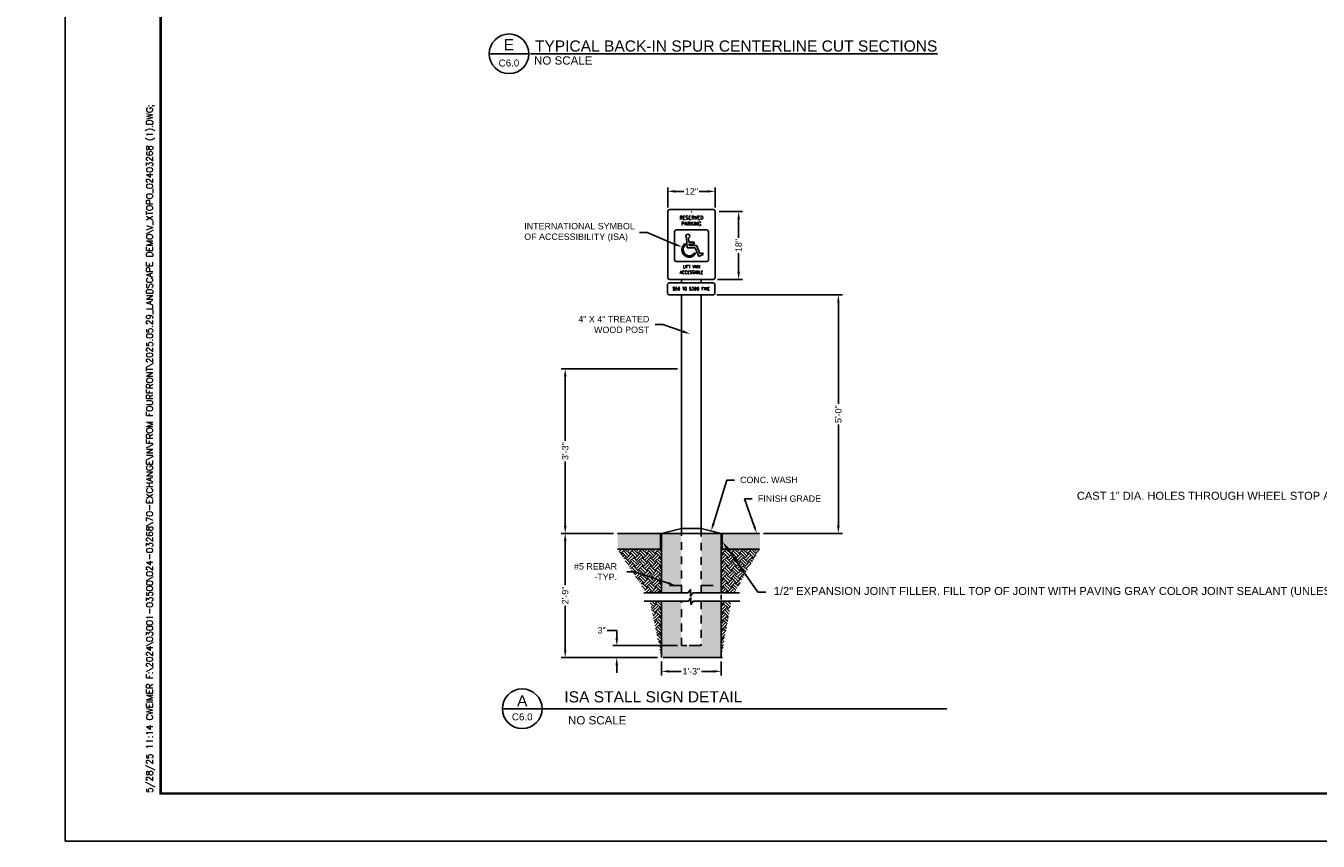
# Paper-space layout 'C6.0 DETAILS' of a CAD drawing. Header units: feet. Extents: x -24 to 101, y -3 to 30.
# Tile 1 of 29: x -1 to 20, y 0 to 13. Entities that reach past the tile are written whole.
import ezdxf
from ezdxf import colors
from ezdxf.entities.mleader import LeaderData, LeaderLine
from ezdxf.enums import TextEntityAlignment as Align
from ezdxf.math import Vec2, Vec3

# ---------------------------------------------------------------- set-up
doc = ezdxf.new("R2010")
doc.units = ezdxf.units.FT
doc.header["$MEASUREMENT"] = 0
doc.linetypes.add('HIDDEN', pattern=[0.375, 0.25, -0.125])
doc.linetypes.add('HIDDEN2', pattern=[0.1875, 0.125, -0.0625])
for name, color, linetype in [('G-BRDR', 7, 'Continuous'), ('G-BRDR-LINE-ST04', 64, 'Continuous'), ('G-BRDR-TEXT-ST01', 64, 'Continuous'), ('G-LINE-ST01', 1, 'Continuous'), ('G-LINE-ST02', 2, 'Continuous'), ('G-LINE-ST04', 4, 'Continuous'), ('G-LINE-ST07', 7, 'Continuous'), ('G-TEXT-ST02', 2, 'Continuous'), ('G-TEXT-ST03', 3, 'Continuous'), ('TEXT', 7, 'Continuous'), ('Z-SYMS-GENL', 7, 'Continuous')]:
    doc.layers.add(name, color=color, linetype=linetype)
doc.styles.add('Arial Narrow Tlblk', font='ARIALN.TTF')
doc.styles.add('Normal', font='arial.ttf', dxfattribs={"height": 0.1})
doc.styles.add('OA_PR-Simplex', font='simplex.shx', dxfattribs={"height": 0.1})
doc.styles.add('OA_SIMPLEX', font='simplex.shx')
doc.styles.add('R-0', font='arial.ttf')
doc.styles.get("Standard").update_dxf_attribs({"font": 'arial.ttf'})
doc.styles.add('Tag', font='romans.shx')
doc.dimstyles.new('OA_DETAIL', dxfattribs={"dimscale": 20, "dimtxt": 0.1, "dimasz": 0.12, "dimexe": 0.0625, "dimexo": 0.0625, "dimgap": 0.03, "dimtad": 0, "dimtoh": 1, "dimzin": 0, "dimdsep": 46, "dimtxsty": 'OA_PR-Simplex', "dimcen": 0.09, "dimclrd": 256, "dimclre": 256, "dimclrt": 256, "dimaunit": 1, "dimadec": 4, "dimazin": 0, "dimtfac": 1, "dimtofl": 0, "dimtmove": 1, "dimatfit": 3, "dimfxl": 1, "dimtolj": 1, "dimtzin": 0, "dimlwd": -1, "dimlwe": -1, "dimarcsym": 0})
pattern_1 = [(45, (19.617585, -10.04695), (0, 0.1325609), [0.0937347, -0.0937347]), (45, (19.59273, -10.0221), (0, 0.1325609), [0.0937347, -0.0937347]), (45, (19.56787, -9.99724), (0, 0.1325609), [0.0937347, -0.0937347]), (135, (19.56787, -9.98067), (-0.1325609, 1e-17), [0.0937347, -0.0937347]), (135, (19.59273, -9.95582), (-0.1325609, 1e-17), [0.0937347, -0.0937347]), (135, (19.617585, -9.93096), (-0.1325609, 1e-17), [0.0937347, -0.0937347])]

# ---------------------------------------------------------------- blocks, each defined once
blk = doc.blocks.new('USFS-BDR-CDI')
at = {"color": 0, "linetype": 'ByBlock', "lineweight": -2, "ltscale": 0.1}
blk.add_lwpolyline([(0, 0), (42, 0), (42, 30), (0, 30)], close=True, dxfattribs=at)
at = {"layer": 'G-BRDR-LINE-ST04', "const_width": 0.04}
blk.add_lwpolyline([(41.25, 0.75), (1.5, 0.75), (1.5, 29.25), (41.25, 29.25)], close=True, dxfattribs=at)
at = {"layer": 'G-BRDR-TEXT-ST01', "linetype": 'ByBlock', "lineweight": -2, "insert": (1.275, 0.76), "char_height": 0.1, "attachment_point": 1, "rotation": 90, "style": 'Tag'}
blk.add_mtext_dynamic_manual_height_columns('5/28/25 11:14 CWEIMER F:\\\\2024\\\\03001-03500\\\\024-03268\\\\70-EXCHANGE\\\\IN\\\\FROM FOURFRONT\\\\2025.05.29_LANDSCAPE DEMO\\\\V_XTOPO_02403268 (1).DWG;', width=19.44483, gutter_width=1, heights=[0], dxfattribs=at)
at = {"layer": 'G-BRDR-TEXT-ST01', "linetype": 'ByBlock', "lineweight": -2, "style": 'Arial Narrow Tlblk'}
for tag, height, p in [('REGION_NUMBER', 0.4, (39.625, 25.841)), ('REGION_NAME', 0.188, (39.625, 25.383)), ('DISTRICT_NAME', 0.13, (39.625, 6.391))]:
    blk.add_attdef(tag, text='', height=height, dxfattribs=at).set_placement(p, align=Align.CENTER)
for tag, p, height in [('REVISION_6', (38.7, 13.303), 0.12), ('REVISION_DATE6', (40.618, 13.326), 0.11), ('REVISION_5', (38.7, 12.853), 0.12), ('REVISION_DATE5', (40.618, 12.876), 0.11), ('DATE', (38.051, 0.885), 0.15), ('SHT_TOTAL', (40.632, 0.911), 0.175)]:
    blk.add_attdef(tag, p, '', height=height, dxfattribs=at)
for tag, height, p in [('REVISION_4', 0.12, (38.7, 12.403)), ('REVISION_DATE4', 0.11, (40.618, 12.426))]:
    blk.add_attdef(tag, text='', height=height, dxfattribs=at).set_placement(p, align=Align.BOTTOM_LEFT)
at = {"layer": 'G-BRDR-TEXT-ST01', "linetype": 'ByBlock', "lineweight": -2, "ltscale": 0.1, "style": 'Arial Narrow Tlblk'}
for tag, height, p in [('REVISION_3', 0.12, (38.7, 11.953)), ('REVISION_DATE3', 0.11, (40.618, 11.976)), ('REVISION_2', 0.12, (38.704, 11.497)), ('REVISION_DATE2', 0.11, (40.618, 11.526)), ('REVISION_1', 0.12, (38.7, 11.063)), ('REVISION_DATE1', 0.11, (40.618, 11.076))]:
    blk.add_attdef(tag, text='', height=height, dxfattribs=at).set_placement(p, align=Align.BOTTOM_LEFT)
at = {"layer": 'G-BRDR-TEXT-ST01', "linetype": 'ByBlock', "lineweight": -2, "flags": 104}
for tag, height, p in [('PROJECT_NAME', 0.22, (39.625, 9.782)), ('FOREST_NAME', 0.2, (39.625, 7.947))]:
    blk.add_attdef(tag, text='', height=height, dxfattribs=at).set_placement(p, align=Align.TOP_CENTER)
blk.add_attdef('DRAWING_TITLE', text='', height=0.22, dxfattribs=at).set_placement((39.625, 4.52), align=Align.MIDDLE_CENTER)
at = {"layer": 'G-BRDR-TEXT-ST01', "linetype": 'ByBlock', "lineweight": -2, "style": 'Arial Narrow Tlblk', "flags": 4}
for tag, height, p in [('ARCHIVE_NUMBER', 0.145, (38.07, 2.628)), ('DESIGNER', 0.15, (38.054, 2.007)), ('CHECKED', 0.15, (38.054, 1.407)), ('SHT_PAGE', 0.175, (39.835, 0.86))]:
    blk.add_attdef(tag, text='', height=height, dxfattribs=at).set_placement(p, align=Align.BOTTOM_LEFT)
at = {"layer": 'G-BRDR-TEXT-ST01', "linetype": 'ByBlock', "lineweight": -2, "style": 'Arial Narrow Tlblk', "width": 0.9, "flags": 4}
blk.add_attdef('SUB_SHEET', text='', height=0.5, dxfattribs=at).set_placement((40.239, 1.867), align=Align.MIDDLE_CENTER)
blk = doc.blocks.new('C_TBLK-PACTOLA_02403811')
at = {"layer": 'G-BRDR'}
blk.add_blockref('USFS-BDR-CDI', (0, 0), dxfattribs=at)
blk = doc.blocks.new('title1')
at = {"color": 7}
blk.add_line((0, 0), (0.625, 0), dxfattribs=at)
blk.add_circle((0.312, 0), 0.312, dxfattribs=at)
at = {"color": 3, "style": 'R-0'}
blk.add_attdef('X', text='', height=0.175, dxfattribs=at).set_placement((0.311, 0.144), align=Align.MIDDLE)
blk.add_attdef('%%U_XXX', (0.625, 0.052), '', height=0.175, dxfattribs=at)
at = {"color": 7, "style": 'R-0'}
blk.add_attdef('XXX', text='', height=0.11, dxfattribs=at).set_placement((0.311, -0.145), align=Align.MIDDLE)
at = {"style": 'R-0'}
blk.add_attdef('SCALE', text='', height=0.13, dxfattribs=at).set_placement((0.629, -0.023), align=Align.TOP_LEFT)
blk = doc.blocks.new('*D701')
at = {"layer": 'Defpoints', "color": 0, "transparency": 16777216}
for p in [(9.378, 2.888), (10.316, 2.888), (10.316, 2.671)]:
    blk.add_point(p, dxfattribs=at)
at = {"layer": 'G-TEXT-ST02', "transparency": 16777216}
for p, q in [((9.378, 2.826), (9.378, 2.608)), ((9.498, 2.671), (9.689, 2.671)), ((10.196, 2.671), (10.005, 2.671)), ((10.316, 2.826), (10.316, 2.608))]:
    blk.add_line(p, q, dxfattribs=at)
for points in [[(9.498, 2.691), (9.498, 2.651), (9.378, 2.671)], [(10.196, 2.691), (10.196, 2.651), (10.316, 2.671)]]:
    blk.add_solid(points, dxfattribs=at)
at = {"layer": 'G-TEXT-ST02', "transparency": 16777216, "insert": (9.847, 2.671), "char_height": 0.1, "attachment_point": 5, "style": 'Normal'}
blk.add_mtext('\\A1;1\'-3"', dxfattribs=at)
blk = doc.blocks.new('*D702')
at = {"layer": 'Defpoints', "color": 0, "transparency": 16777216}
for p in [(9.691, 3.076), (8.674, 2.888), (9.378, 2.888)]:
    blk.add_point(p, dxfattribs=at)
at = {"layer": 'G-TEXT-ST02', "transparency": 16777216}
for p, q in [((8.523, 3.316), (8.674, 3.316)), ((8.674, 3.196), (8.674, 3.316)), ((9.628, 3.076), (8.611, 3.076)), ((9.316, 2.888), (8.611, 2.888)), ((8.674, 2.768), (8.674, 2.648))]:
    blk.add_line(p, q, dxfattribs=at)
for points in [[(8.654, 3.196), (8.694, 3.196), (8.674, 3.076)], [(8.654, 2.768), (8.694, 2.768), (8.674, 2.888)]]:
    blk.add_solid(points, dxfattribs=at)
at = {"layer": 'G-TEXT-ST02', "transparency": 16777216, "insert": (8.435, 3.316), "char_height": 0.1, "attachment_point": 5, "style": 'Normal'}
blk.add_mtext('\\A1;3"', dxfattribs=at)
blk = doc.blocks.new('*D703')
at = {"layer": 'Defpoints', "color": 0, "transparency": 16777216}
for p in [(8.686, 4.842), (7.863, 2.888), (9.378, 2.888)]:
    blk.add_point(p, dxfattribs=at)
at = {"layer": 'G-TEXT-ST02', "transparency": 16777216}
for p, q in [((8.624, 4.842), (7.8, 4.842)), ((7.863, 4.722), (7.863, 4.029)), ((7.863, 3.008), (7.863, 3.701)), ((9.316, 2.888), (7.8, 2.888))]:
    blk.add_line(p, q, dxfattribs=at)
for points in [[(7.843, 4.722), (7.883, 4.722), (7.863, 4.842)], [(7.843, 3.008), (7.883, 3.008), (7.863, 2.888)]]:
    blk.add_solid(points, dxfattribs=at)
at = {"layer": 'G-TEXT-ST02', "transparency": 16777216, "insert": (7.863, 3.865), "char_height": 0.1, "attachment_point": 5, "rotation": 90, "style": 'Normal'}
blk.add_mtext('\\A1;2\'-9"', dxfattribs=at)
blk = doc.blocks.new('*D704')
at = {"layer": 'Defpoints', "color": 0, "transparency": 16777216}
for p in [(7.863, 7.429), (9.691, 7.429), (8.686, 4.842)]:
    blk.add_point(p, dxfattribs=at)
at = {"layer": 'G-TEXT-ST02', "transparency": 16777216}
for p, q in [((9.628, 7.429), (7.8, 7.429)), ((7.863, 7.309), (7.863, 6.298)), ((7.863, 4.962), (7.863, 5.972)), ((8.624, 4.842), (7.8, 4.842))]:
    blk.add_line(p, q, dxfattribs=at)
for points in [[(7.843, 7.309), (7.883, 7.309), (7.863, 7.429)], [(7.843, 4.962), (7.883, 4.962), (7.863, 4.842)]]:
    blk.add_solid(points, dxfattribs=at)
at = {"layer": 'G-TEXT-ST02', "transparency": 16777216, "insert": (7.863, 6.135), "char_height": 0.1, "attachment_point": 5, "rotation": 90, "style": 'Normal'}
blk.add_mtext('\\A1;3\'-3"', dxfattribs=at)
blk = doc.blocks.new('*D705')
at = {"layer": 'Defpoints', "color": 0, "transparency": 16777216}
for p in [(10.222, 9.903), (10.591, 9.903), (10.194, 8.837)]:
    blk.add_point(p, dxfattribs=at)
at = {"layer": 'G-TEXT-ST02', "transparency": 16777216}
for p, q in [((10.285, 9.903), (10.653, 9.903)), ((10.591, 9.783), (10.591, 9.492)), ((10.591, 8.957), (10.591, 9.248)), ((10.256, 8.837), (10.653, 8.837))]:
    blk.add_line(p, q, dxfattribs=at)
for points in [[(10.571, 9.783), (10.611, 9.783), (10.591, 9.903)], [(10.571, 8.957), (10.611, 8.957), (10.591, 8.837)]]:
    blk.add_solid(points, dxfattribs=at)
at = {"layer": 'G-TEXT-ST02', "transparency": 16777216, "insert": (10.591, 9.37), "char_height": 0.1, "attachment_point": 5, "rotation": 90, "style": 'Normal'}
blk.add_mtext('\\A1;18"', dxfattribs=at)
blk = doc.blocks.new('*D706')
at = {"layer": 'Defpoints', "color": 0, "transparency": 16777216}
for p in [(10.222, 10.222), (9.475, 9.903), (10.222, 9.903)]:
    blk.add_point(p, dxfattribs=at)
at = {"layer": 'G-TEXT-ST02', "transparency": 16777216}
for p, q in [((9.475, 9.966), (9.475, 10.285)), ((9.595, 10.222), (9.727, 10.222)), ((10.102, 10.222), (9.971, 10.222)), ((10.222, 9.966), (10.222, 10.285))]:
    blk.add_line(p, q, dxfattribs=at)
for points in [[(9.595, 10.242), (9.595, 10.202), (9.475, 10.222)], [(10.102, 10.242), (10.102, 10.202), (10.222, 10.222)]]:
    blk.add_solid(points, dxfattribs=at)
at = {"layer": 'G-TEXT-ST02', "transparency": 16777216, "insert": (9.849, 10.222), "char_height": 0.1, "attachment_point": 5, "style": 'Normal'}
blk.add_mtext('\\A1;12"', dxfattribs=at)
blk = doc.blocks.new('*D707')
at = {"layer": 'Defpoints', "color": 0, "transparency": 16777216}
for p in [(10.187, 8.594), (10.921, 4.842), (12.159, 4.842)]:
    blk.add_point(p, dxfattribs=at)
at = {"layer": 'G-TEXT-ST02', "transparency": 16777216}
for p, q in [((10.249, 8.594), (12.222, 8.594)), ((12.159, 8.474), (12.159, 6.881)), ((12.159, 4.962), (12.159, 6.555)), ((10.983, 4.842), (12.222, 4.842))]:
    blk.add_line(p, q, dxfattribs=at)
for points in [[(12.139, 8.474), (12.179, 8.474), (12.159, 8.594)], [(12.139, 4.962), (12.179, 4.962), (12.159, 4.842)]]:
    blk.add_solid(points, dxfattribs=at)
at = {"layer": 'G-TEXT-ST02', "transparency": 16777216, "insert": (12.159, 6.718), "char_height": 0.1, "attachment_point": 5, "rotation": 90, "style": 'Normal'}
blk.add_mtext('\\A1;5\'-0"', dxfattribs=at)
blk = doc.blocks.new('z2PTTIT')
at = {"color": 7, "linetype": 'Continuous'}
blk.add_line((-0.312, 0), (0.312, 0), dxfattribs=at)
blk.add_circle((0, 0), 0.312, dxfattribs=at)
at = {"color": 3, "linetype": 'Continuous', "style": 'R-0'}
blk.add_attdef('X', text='', height=0.175, dxfattribs=at).set_placement((0, 0.125), align=Align.MIDDLE)
at = {"color": 7, "linetype": 'Continuous', "style": 'R-0'}
blk.add_attdef('XX', text='', height=0.11, dxfattribs=at).set_placement((0, -0.127), align=Align.MIDDLE)

psp = doc.layouts.new('C6.0 DETAILS')

# ---------------------------------------------------------------- hatches: boundary and pattern name
at = {"layer": 'G-LINE-ST02'}
h = psp.add_hatch(color=256, dxfattribs=at)
h.dxf.hatch_style = 1
h.paths.add_polyline_path([(10.3341, 4.8418), (10.3156, 4.8418), (10.3156, 4.5914), (10.3341, 4.5914)])
h.paths.add_polyline_path([(9.3782, 4.8418), (9.3595, 4.8418), (9.3595, 4.5914), (9.3782, 4.5914)])
at = {"layer": 'G-LINE-ST07'}
h = psp.add_hatch(dxfattribs=at)
h.set_pattern_fill('AR-CONC', color=256, scale=0.014998, style=0)
h.set_pattern_definition([(50, (19.617585, -10.04695), (0.10757147, -0.0094113), [0.01124816, -0.1237298]), (355, (19.61758, -10.04695), (-0.0208093, 0.1128104), [0.0089985, -0.09898384]), (100.45144, (19.62655, -10.04774), (0.08676216, 0.1033991), [0.0095595, -0.10515415]), (46.1842, (19.61758, -10.01696), (0.1600601, -0.0248238), [0.0168722, -0.1855947]), (96.6356, (19.63092, -10.01903), (0.1401764, 0.146094), [0.0143392, -0.1577313]), (351.1842, (19.61758, -10.01696), (0.1401764, 0.146094), [0.0134978, -0.1484758]), (21, (19.63258, -10.02446), (0.08952145, -0.06038298), [0.01124816, -0.1237298]), (326, (19.63258, -10.02446), (0.03649134, 0.10875475), [0.0089985, -0.09898384]), (71.45144, (19.64004, -10.02949), (0.1260128, 0.0483718), [0.0095595, -0.10515415]), (37.5, (19.617585, -10.046954), (0.00182368, 0.04992593), [0, -0.09778404, 0, -0.1004836, 0, -0.09935878]), (7.5, (19.617585, -10.046954), (0.03945399, 0.0591521), [0, -0.05729065, 0, -0.0955344, 0, -0.03786882]), (327.5, (19.58414, -10.046954), (0.0800603, -0.00338268), [0, -0.03749388, 0, -0.1169809, 0, -0.15522466]), (317.5, (19.56914, -10.046954), (0.08746365, 0.0150133), [0, -0.04874204, 0, -0.07768732, 0, -0.110232])])
h.paths.add_polyline_path([(10.0031, 3.0757), (9.6907, 3.0757), (9.6907, 3.7746), (9.3782, 3.7746), (9.3782, 2.8882), (10.3156, 2.8882), (10.3156, 3.7746), (10.0031, 3.7746)])
h.paths.add_polyline_path([(9.3782, 4.8418), (9.3782, 3.9055), (9.6907, 3.9055), (9.6907, 4.8418)])
h.paths.add_polyline_path([(9.3595, 4.5914), (9.3595, 4.8418), (8.687, 4.8418), (8.687, 4.5914)])
h.paths.add_polyline_path([(10.3156, 3.9055), (10.3156, 4.8418), (10.0031, 4.8418), (10.0031, 3.9055)])
h.paths.add_polyline_path([(10.3341, 4.8418), (10.3341, 4.5914), (10.9247, 4.5914), (10.9247, 4.8418)])
h = psp.add_hatch(dxfattribs=at)
h.set_pattern_fill('EARTH', color=256, scale=0.374939, angle=45, style=0)
h.set_pattern_definition(pattern_1)
h.paths.add_polyline_path([(9.3782, 4.5914), (8.6864, 4.5914), (9.1412, 3.9055), (9.3782, 3.9055)])
h.paths.add_polyline_path([(9.3782, 3.7746), (9.1964, 3.7746), (9.3782, 2.8882)])
h = psp.add_hatch(dxfattribs=at)
h.set_pattern_fill('EARTH', color=256, scale=0.374939, angle=45, style=0)
h.set_pattern_definition(pattern_1)
h.paths.add_polyline_path([(10.9209, 4.5914), (10.3156, 4.5914), (10.3156, 3.9055), (10.523, 3.9055)])
h.paths.add_polyline_path([(10.4747, 3.7746), (10.3156, 3.7746), (10.3156, 2.8882)])

# ---------------------------------------------------------------- linework, layer by layer
at = {"layer": 'G-LINE-ST01'}
for p, q in [((9.583, 9.1447), (9.583, 9.5893)), ((9.6096, 9.616), (10.0887, 9.616)), ((10.1153, 9.1447), (10.1153, 9.5893)), ((9.759, 9.3817), (9.7469, 9.3992)), ((9.7817, 9.3341), (9.7706, 9.4927)), ((9.8076, 9.4209), (9.8029, 9.4879)), ((9.8076, 9.4209), (9.8888, 9.4209)), ((9.8888, 9.389), (9.8098, 9.389)), ((9.8113, 9.3686), (9.8098, 9.389)), ((9.9288, 9.3686), (9.8113, 9.3686)), ((9.8888, 9.4209), (9.8888, 9.389)), ((9.9834, 9.24), (9.9287, 9.3687)), ((9.7815, 9.3339), (9.909, 9.3339)), ((9.8974, 9.2544), (9.9159, 9.2439)), ((9.9663, 9.198), (9.9086, 9.3339)), ((9.9663, 9.198), (10.0349, 9.2271)), ((10.0224, 9.2565), (9.9834, 9.24)), ((10.0349, 9.2271), (10.0224, 9.2565)), ((10.0887, 9.1181), (9.6096, 9.1181))]:
    psp.add_line(p, q, dxfattribs=at)
for centre, radius, start, end in [((9.6096, 9.5893), 0.0266, 90, 180), ((10.0887, 9.5893), 0.0266, 0, 90), ((9.8157, 9.3045), 0.1171, 126.0017, 328.85008), ((9.8157, 9.3045), 0.0958, 126.29211, 328.45165), ((9.7908, 9.5174), 0.0319, 292.33579, 230.73178), ((9.6096, 9.1447), 0.0266, 180, 270), ((10.0887, 9.1447), 0.0266, 270, 0)]:
    psp.add_arc(centre, radius, start, end, dxfattribs=at)
at = {"layer": 'G-LINE-ST02'}
for p, q in [((9.6907, 8.7804), (9.6907, 8.8367)), ((10.0031, 8.8367), (10.0031, 8.7804)), ((9.6907, 4.9199), (9.6907, 8.5936)), ((10.0031, 8.5936), (10.0031, 4.9199)), ((9.3782, 4.8418), (9.6907, 4.9199)), ((9.6907, 4.9199), (10.0031, 4.9199)), ((10.0031, 4.9199), (10.3156, 4.8418)), ((9.3595, 4.8418), (9.3595, 4.5914)), ((9.3782, 4.8418), (9.3782, 3.9055)), ((10.3156, 3.9024), (10.3156, 4.8418)), ((10.3341, 4.5914), (10.3341, 4.8418)), ((8.6864, 4.5914), (9.3782, 4.5914)), ((10.3156, 4.5914), (10.9209, 4.5914)), ((10.3156, 3.8039), (10.3156, 3.8758)), ((9.3782, 3.7746), (9.3782, 3.6326)), ((10.3156, 3.6326), (10.3156, 3.7764)), ((9.3782, 3.6326), (9.3782, 2.8882)), ((10.3156, 2.8882), (10.3156, 3.6326)), ((9.4013, 2.8882), (10.3387, 2.8882))]:
    psp.add_line(p, q, dxfattribs=at)
at = {"layer": 'G-LINE-ST02', "linetype": 'HIDDEN2'}
for points in [[(9.6907, 3.9055), (9.6907, 4.9199)], [(10.0031, 4.9199), (10.0031, 3.9055)], [(10.0031, 3.7746), (10.0031, 3.0757), (9.6907, 3.0757), (9.6907, 3.7746)]]:
    psp.add_lwpolyline(points, dxfattribs=at)
at = {"layer": 'G-LINE-ST02', "linetype": 'HIDDEN', "flags": 128}
psp.add_lwpolyline([(9.8802, 3.0757), (9.8136, 3.0757)], dxfattribs=at)
at = {"layer": 'G-LINE-ST04'}
for p, q in [((9.6912, 4.0216), (9.5042, 4.0216)), ((10.1902, 4.0216), (10.0031, 4.0216))]:
    psp.add_line(p, q, dxfattribs=at)
for points in [[(9.5065, 9.9344), (10.1913, 9.9344, -0.4142136), (10.2224, 9.9033), (10.2224, 8.8678, -0.4142136), (10.1913, 8.8367), (9.5065, 8.8367, -0.4142136), (9.4754, 8.8678), (9.4754, 9.9033, -0.4142136)], [(9.502, 8.7804), (10.1868, 8.7804, -0.4142136), (10.2179, 8.7493), (10.2179, 8.6248, -0.4142136), (10.1868, 8.5936), (9.502, 8.5936, -0.4142136), (9.4709, 8.6248), (9.4709, 8.7493, -0.4142136)]]:
    psp.add_lwpolyline(points, format="xyb", close=True, dxfattribs=at)
at = {"layer": 'G-LINE-ST04', "const_width": 0.0117}
psp.add_lwpolyline([(9.8445, 9.8975, -1), (9.8561, 9.8975, -1)], format="xyb", close=True, dxfattribs=at)
at = {"layer": 'G-TEXT-ST02'}
psp.add_line((8.6864, 4.8418), (10.9209, 4.8418), dxfattribs=at)
for points in [[(9.0975, 3.9055), (9.7947, 3.9055), (9.8315, 3.9572), (9.8315, 3.8538), (9.8682, 3.9055), (10.6026, 3.9055)], [(9.1053, 3.7746), (9.8026, 3.7746), (9.8393, 3.8262), (9.8393, 3.7229), (9.876, 3.7746), (10.6104, 3.7746)]]:
    psp.add_lwpolyline(points, dxfattribs=at)
at = {"layer": 'Z-SYMS-GENL', "color": 3, "linetype": 'Continuous'}
psp.add_line((7.4997, 2.083), (13.8648, 2.083), dxfattribs=at)

# ---------------------------------------------------------------- block references
at = {"layer": 'G-TEXT-ST02'}
psp.add_blockref('C_TBLK-PACTOLA_02403811', (0, 0), dxfattribs=at)
at = {"layer": 'G-TEXT-ST03', "color": 2}
ref = psp.add_blockref('title1', (6.6675, 12.3858), dxfattribs=at)
ref.add_attrib('X', 'E', dxfattribs={"layer": '0', "color": 3, "height": 0.175, "style": 'R-0'}).set_placement((6.978, 12.5297), align=Align.MIDDLE)
ref.add_attrib('%%U_XXX', '%%U TYPICAL BACK-IN SPUR CENTERLINE CUT SECTIONS', (7.3189, 12.4208), dxfattribs={"layer": '0', "color": 3, "height": 0.175, "style": 'R-0'})
ref.add_attrib('XXX', 'C6.0', dxfattribs={"layer": '0', "color": 7, "height": 0.11, "style": 'R-0'}).set_placement((6.978, 12.2409), align=Align.MIDDLE)
ref.add_attrib('SCALE', ' NO SCALE', dxfattribs={"layer": '0', "color": 7, "height": 0.13, "style": 'R-0'}).set_placement((7.3225, 12.3458), align=Align.TOP_LEFT)
at = {"layer": 'Z-SYMS-GENL', "color": 3, "linetype": 'Continuous', "ltscale": 2}
psp.add_blockref('z2PTTIT', (7.1872, 2.083), dxfattribs=at).add_auto_attribs({'X': 'A', 'XX': 'C6.0'})

# ---------------------------------------------------------------- texts
at = {"layer": 'G-LINE-ST01', "style": 'OA_SIMPLEX'}
for s, height, p in [('RESERVED', 0.05574, (9.8478, 9.7804)), ('PARKING', 0.05574, (9.8458, 9.6858)), ('ACCESSIBLE', 0.04669, (9.8477, 8.9252)), ('LIFT VAN', 0.04669, (9.8477, 9.0151)), ('$50 TO $300 FINE', 0.04669, (9.8444, 8.6669))]:
    psp.add_text(s, height=height, dxfattribs=at).set_placement(p, align=Align.CENTER)
at = {"layer": 'Z-SYMS-GENL', "color": 3, "linetype": 'Continuous', "style": 'R-0'}
psp.add_text('ISA STALL SIGN DETAIL', height=0.175, dxfattribs=at).set_placement((7.8497, 2.2705), align=Align.MIDDLE_LEFT)
at = {"layer": 'Z-SYMS-GENL', "color": 7, "linetype": 'Continuous', "style": 'R-0'}
psp.add_text('NO SCALE', height=0.13, dxfattribs=at).set_placement((8.3669, 1.9013), align=Align.MIDDLE)

# ---------------------------------------------------------------- dimensions: what is measured, and where the dimension line sits
at = {"layer": 'G-TEXT-ST02'}
for base, p1, p2, text, picture, middle in [((10.2224, 10.2221), (9.4754, 9.9033), (10.2224, 9.9033), '12"', '*D706', (9.8489, 10.2221)), ((10.3156, 2.6708), (9.3782, 2.8882), (10.3156, 2.8882), '1\'-3"', '*D701', (9.8469, 2.6708))]:
    dim = psp.add_linear_dim(base=base, p1=p1, p2=p2, text=text, dimstyle='OA_DETAIL', override={"dimscale": 1, "dimpost": "'", "dimtxsty": 'Normal', "dimtix": 0, "dimtofl": 0, "dimtmove": 1, "dimatfit": 3}, dxfattribs=at)
    dim.commit()
    dim.dimension.update_dxf_attribs({"geometry": picture, "text_midpoint": middle})
for base, p1, p2, text, picture, middle in [((10.5906, 9.9033), (10.1939, 8.8368), (10.2224, 9.9033), '18"', '*D705', (10.5906, 9.37)), ((12.1591, 4.8418), (10.1868, 8.5936), (10.9209, 4.8418), '5\'-0"', '*D707', (12.1591, 6.7177)), ((7.8628, 7.4289), (8.6864, 4.8418), (9.6907, 7.4289), '3\'-3"', '*D704', (7.8628, 6.1353)), ((7.8628, 2.8882), (8.6864, 4.8418), (9.3782, 2.8882), '2\'-9"', '*D703', (7.8628, 3.865))]:
    dim = psp.add_linear_dim(base=base, p1=p1, p2=p2, angle=90, text=text, dimstyle='OA_DETAIL', override={"dimscale": 1, "dimpost": "'", "dimtxsty": 'Normal', "dimtix": 0, "dimtofl": 0, "dimtmove": 1, "dimatfit": 3}, dxfattribs=at)
    dim.commit()
    dim.dimension.update_dxf_attribs({"geometry": picture, "text_midpoint": middle})
dim = psp.add_linear_dim(base=(8.6737, 2.8882), p1=(9.6907, 3.0757), p2=(9.3782, 2.8882), angle=90, text='3"', dimstyle='OA_DETAIL', override={"dimscale": 1, "dimpost": "'", "dimtxsty": 'Normal', "dimtix": 0, "dimtofl": 0, "dimtmove": 1, "dimatfit": 3}, dxfattribs=at)
dim.commit()
dim.dimension.update_dxf_attribs({"geometry": '*D702', "text_midpoint": (8.4352, 3.0957), "dimtype": 160})

# ---------------------------------------------------------------- leaders
ml = psp.add_multileader_mtext('Standard', dxfattribs=at)
ml.set_content('\\A1;INTERNATIONAL SYMBOL OF ACCESSIBILITY (ISA)', color=256, style='Normal')
ml.set_leader_properties(color=256, lineweight=-1)
ml.build(insert=Vec2(0, 0))
ml.multileader.update_dxf_attribs({"text_left_attachment_type": 2, "text_right_attachment_type": 2, "dogleg_length": 0.12, "arrow_head_size": 0.12})
ctx = ml.context
ctx.base_point, ctx.char_height, ctx.arrow_head_size, ctx.landing_gap_size, ctx.plane_origin = Vec3(7.129, 9.5756), 0.1, 0.12, 0.09, Vec3(4.3405, 9.168)
ctx.left_attachment, ctx.right_attachment = 2, 2
notes = []
notes.append((ctx, [(0, (1, 1, 0), (9.1498, 9.5756), (-1, 0), 0.12, [(0, [(9.7047, 9.3417)], 0, [])])]))
ctx.mtext.insert, ctx.mtext.width, ctx.mtext.flow_direction = Vec3(7.219, 9.7254), 1.734834, 5
ml = psp.add_multileader_mtext('Standard', dxfattribs=at)
ml.set_content('4" X 4" TREATED\\PWOOD POST', color=256, style='Normal')
ml.set_leader_properties(color=256, lineweight=-1)
ml.build(insert=Vec2(0, 0))
ml.multileader.update_dxf_attribs({"text_left_attachment_type": 2, "text_right_attachment_type": 2, "dogleg_length": 0.12, "arrow_head_size": 0.12})
ctx = ml.context
ctx.base_point, ctx.char_height, ctx.arrow_head_size, ctx.landing_gap_size, ctx.plane_origin = Vec3(7.989, 8.1258), 0.1, 0.12, 0.09, Vec3(10.8785, 7.3246)
ctx.left_attachment, ctx.right_attachment, ctx.text_align_type = 2, 2, 2
notes.append((ctx, [(1, (1, 1, 0), (9.396, 8.1258), (-1, 0), 0.12, [(0, [(9.8302, 7.9781)], 0, [])])]))
ctx.mtext.insert, ctx.mtext.alignment, ctx.mtext.flow_direction = Vec3(9.186, 8.2609), 3, 5
ml = psp.add_multileader_mtext('Standard', dxfattribs=at)
ml.set_content('CONC. WASH', color=256, style='Normal')
ml.set_leader_properties(color=256, lineweight=-1)
ml.build(insert=Vec2(0, 0))
ml.multileader.update_dxf_attribs({"text_left_attachment_type": 2, "text_right_attachment_type": 2, "dogleg_length": 0.12, "arrow_head_size": 0.12})
ctx = ml.context
ctx.base_point, ctx.char_height, ctx.arrow_head_size, ctx.landing_gap_size, ctx.plane_origin = Vec3(10.5233, 5.6808), 0.1, 0.12, 0.09, Vec3(10.17, 5.1906)
ctx.left_attachment, ctx.right_attachment = 2, 2
notes.append((ctx, [(1, (1, 1, 0), (10.4033, 5.6808), (1, 0), 0.12, [(0, [(10.1593, 4.8809)], 0, [])])]))
ctx.mtext.insert, ctx.mtext.flow_direction = Vec3(10.6133, 5.7325), 5
ml = psp.add_multileader_mtext('Standard', dxfattribs=at)
ml.set_content('FINISH GRADE', color=256, style='Normal')
ml.set_leader_properties(color=256, lineweight=-1)
ml.build(insert=Vec2(0, 0))
ml.multileader.update_dxf_attribs({"text_left_attachment_type": 2, "text_right_attachment_type": 2, "dogleg_length": 0.12, "arrow_head_size": 0.12})
ctx = ml.context
ctx.base_point, ctx.char_height, ctx.arrow_head_size, ctx.landing_gap_size, ctx.plane_origin = Vec3(10.8038, 5.3871), 0.1, 0.12, 0.09, Vec3(10.3964, 4.9332)
ctx.left_attachment, ctx.right_attachment = 2, 2
notes.append((ctx, [(1, (1, 1, 0), (10.6838, 5.3871), (1, 0), 0.12, [(0, [(10.8757, 4.8418)], 0, [])])]))
ctx.mtext.insert, ctx.mtext.flow_direction = Vec3(10.8938, 5.4388), 5
ml = psp.add_multileader_mtext('Standard', dxfattribs=at)
ml.set_content('#5 REBAR\\P-TYP.', color=256, style='Normal')
ml.set_leader_properties(color=256, lineweight=-1)
ml.build(insert=Vec2(0, 0))
ml.multileader.update_dxf_attribs({"text_left_attachment_type": 2, "text_right_attachment_type": 2, "dogleg_length": 0.12, "arrow_head_size": 0.12})
ctx = ml.context
ctx.base_point, ctx.char_height, ctx.arrow_head_size, ctx.landing_gap_size, ctx.plane_origin = Vec3(7.9815, 4.2391), 0.1, 0.12, 0.09, Vec3(10.3211, 0.8783)
ctx.left_attachment, ctx.right_attachment, ctx.text_align_type = 2, 2, 2
notes.append((ctx, [(0, (1, 1, 0), (8.9538, 4.2391), (-1, 0), 0.12, [(0, [(9.5977, 4.0216)], 0, [])])]))
ctx.mtext.insert, ctx.mtext.alignment, ctx.mtext.flow_direction = Vec3(8.678, 4.3733), 3, 5
at = {"layer": 'TEXT'}
ml = psp.add_multileader_mtext('Standard', dxfattribs=at)
ml.set_content('CAST 1" DIA. HOLES THROUGH WHEEL STOP AS SHOWN (2 EACH)', color=256, style='R-0')
ml.set_leader_properties(color=256)
ml.build(insert=Vec2(0, 0))
ml.multileader.update_dxf_attribs({"text_right_attachment_type": 3, "dogleg_length": 0.125, "arrow_head_size": 0.1719, "scale": 24})
ctx = ml.context
ctx.base_point, ctx.scale, ctx.char_height, ctx.arrow_head_size, ctx.landing_gap_size, ctx.plane_origin = Vec3(19.7222, 5.3733), 24, 0.125, 0.1719, 0.125, Vec3(23.6746, 5.8582)
ctx.right_attachment, ctx.text_align_type = 3, 2
notes.append((ctx, [(0, (1, 1, 0), (21.7813, 4.7395), (-1, 0), 0.125, [(0, [(23.6746, 5.8582)], 0, [])])]))
ctx.mtext.insert, ctx.mtext.width, ctx.mtext.alignment, ctx.mtext.flow_direction = Vec3(21.5313, 5.4955), 1.890269, 3, 5
ml = psp.add_multileader_mtext('Standard', dxfattribs=at)
ml.set_content('\\A1;1/2" EXPANSION JOINT FILLER. FILL TOP OF JOINT WITH PAVING GRAY COLOR JOINT SEALANT (UNLESS SPECIFIED OTHERWISE ON PLANS)', color=256, style='R-0')
ml.set_leader_properties(color=256)
ml.build(insert=Vec2(0, 0))
ml.multileader.update_dxf_attribs({"text_right_attachment_type": 3, "dogleg_length": 0.00521, "arrow_head_size": 0.1719, "scale": 24})
ctx = ml.context
ctx.base_point, ctx.scale, ctx.char_height, ctx.arrow_head_size, ctx.landing_gap_size, ctx.plane_origin = Vec3(11.0179, 3.917), 24, 0.125, 0.1719, 0.125, Vec3(9.2496, 3.1078)
ctx.right_attachment = 3
notes.append((ctx, [(1, (1, 1, 0), (10.8929, 3.917), (1, 0), 0.125, [(0, [(10.3341, 4.7166)], 0, [])])]))
ctx.mtext.insert, ctx.mtext.width, ctx.mtext.flow_direction = Vec3(11.1429, 3.9978), 2.282647, 5
ml = psp.add_multileader_mtext('Standard', dxfattribs=at)
ml.set_content('END OF PARKING STALL', color=256, style='R-0')
ml.set_leader_properties(color=256)
ml.build(insert=Vec2(0, 0))
ml.multileader.update_dxf_attribs({"text_right_attachment_type": 3, "dogleg_length": 0.125, "arrow_head_size": 0.1719, "scale": 24})
ctx = ml.context
ctx.base_point, ctx.scale, ctx.char_height, ctx.arrow_head_size, ctx.landing_gap_size, ctx.plane_origin = Vec3(21.9508, 3.9217), 24, 0.125, 0.1719, 0.125, Vec3(24.0038, 4.3782)
ctx.right_attachment, ctx.text_align_type = 3, 2
notes.append((ctx, [(0, (1, 1, 0), (23.7953, 3.7091), (-1, 0), 0.125, [(0, [(24.0038, 4.3782)], 0, [])])]))
ctx.mtext.insert, ctx.mtext.width, ctx.mtext.alignment, ctx.mtext.flow_direction = Vec3(23.5453, 3.9799), 1.514458, 3, 5
for ctx, leaders in notes:
    for number, flags, end, landing, length, lines in leaders:
        leader = LeaderData()
        leader.index, (leader.has_last_leader_line, leader.has_dogleg_vector, leader.attachment_direction) = number, flags
        leader.last_leader_point, leader.dogleg_vector, leader.dogleg_length = Vec3(end), Vec3(landing), length
        for number, points, colour, breaks in lines:
            line = LeaderLine()
            line.index, line.vertices, line.color, line.breaks = number, Vec3.list(points), colors.encode_raw_color(colour), breaks
            leader.lines.append(line)
        ctx.leaders.append(leader)

doc.saveas('drawing.dxf')
